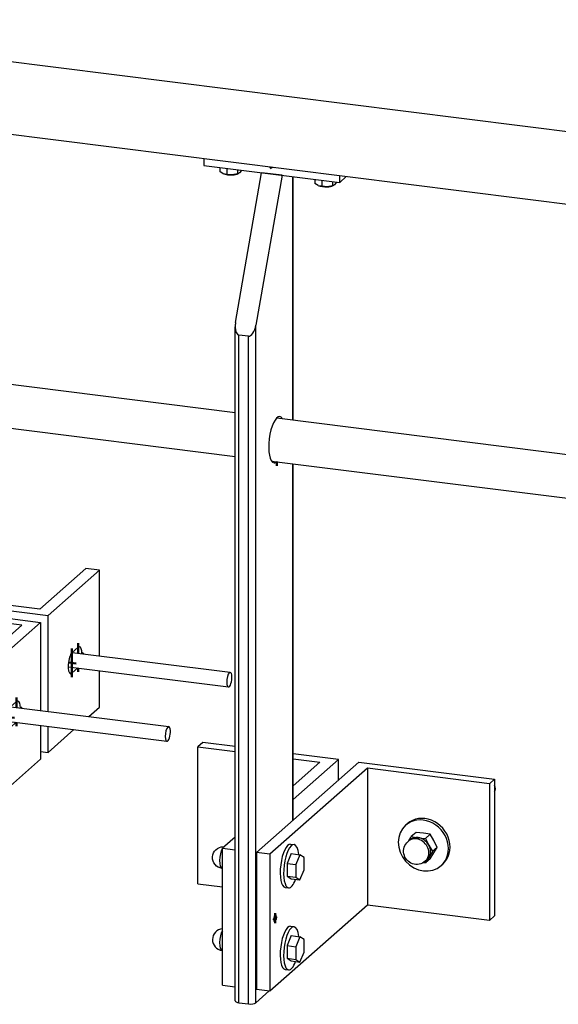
# Model space of a CAD drawing. Header units: millimetres. Extents: x 4464 to 5058, y 2900 to 3320.
# Tile 98 of 110: x 4992 to 5001, y 3230 to 3247. Entities that reach past the tile are written whole.
import ezdxf

# ---------------------------------------------------------------- set-up
doc = ezdxf.new("R2010")
doc.units = ezdxf.units.MM
doc.linetypes.add('STRICHPUNKT2', pattern=[18.5, 10, -4, 0.5, -4])
doc.layers.get('0').update_dxf_attribs({"linetype": 'CONTINUOUS'})
doc.layers.add('LE_ALL', color=7, linetype='CONTINUOUS', lineweight=50)
doc.layers.add('LE_GREEN', color=3, linetype='CONTINUOUS')
doc.layers.add('LE_RED', color=1, linetype='CONTINUOUS')

# ---------------------------------------------------------------- blocks, each defined once
blk = doc.blocks.new('BALUSTER PROFIEL 80X15 R4_01317', base_point=(4989.049, 3244.155))
for p, q in [((4989.027, 3246.959), (4989.027, 3248.68)), ((4989.089, 3246.951), (4989.089, 3248.735)), ((4988.899, 3246.975), (4988.899, 3248.567)), ((4987.695, 3247.507), (4987.488, 3247.153)), ((4987.15, 3243.871), (4987.15, 3245.945)), ((4987.215, 3243.928), (4987.215, 3245.937)), ((4988.899, 3241.42), (4988.899, 3245.725)), ((4989.027, 3241.404), (4989.027, 3245.709)), ((4989.089, 3241.396), (4989.089, 3245.701)), ((4989.096, 3241.395), (4989.096, 3245.7)), ((4987.15, 3241.64), (4987.15, 3242.871)), ((4987.215, 3241.632), (4987.215, 3242.928)), ((4987.15, 3237.514), (4987.15, 3240.885)), ((4987.215, 3237.571), (4987.215, 3240.876)), ((4988.899, 3237.382), (4988.899, 3240.664)), ((4989.027, 3237.366), (4989.027, 3240.648)), ((4989.089, 3237.358), (4989.089, 3240.64)), ((4989.096, 3237.358), (4989.096, 3240.639)), ((4987.15, 3235.045), (4987.15, 3235.157)), ((4987.215, 3235.014), (4987.215, 3235.149)), ((4987.215, 3235.014), (4988.899, 3234.802)), ((4988.899, 3234.802), (4988.899, 3234.936)), ((4989.027, 3234.821), (4989.027, 3234.92)), ((4989.089, 3234.876), (4989.089, 3234.912)), ((4989.096, 3234.887), (4989.096, 3234.912)), ((4989.027, 3234.821), (4989.089, 3234.876))]:
    blk.add_line(p, q)
blk.add_lwpolyline([(4989.096, 3246.95), (4989.089, 3248.735), (4989.027, 3248.68)])
for centre, major_axis, ratio, start_param, end_param in [((4988.174, 3244.274), (0.265, -0.3), 0.881917, 3.141593, 3.497014), ((4988.174, 3244.274), (0.265, -0.3), 0.881917, 6.283185, 9.424778), ((4988.306, 3244.391), (0.265, -0.3), 0.881917, 3.394849, 3.497014), ((4988.174, 3244.274), (0.265, -0.3), 0.881917, 5.927764, 6.283185), ((4988.306, 3244.391), (0.265, -0.3), 0.881917, 5.927764, 6.029929), ((4987.25, 3235.045), (0.1, 0), 0.333333, 3.141593, 4.351022), ((4988.934, 3234.833), (0.1, 0), 0.333333, 4.351022, 5.921818), ((4988.996, 3234.887), (0.1, 0), 0.333333, 5.921818, 6.283185)]:
    blk.add_ellipse(centre, major_axis=major_axis, ratio=ratio, start_param=start_param, end_param=end_param)
at = {"layer": 'LE_RED'}
for start_param, end_param in [(0, 1.932163), (3.141593, 3.765982), (1.932163, 3.141593), (5.336778, 6.283185)]:
    blk.add_ellipse((4989.058, 3244.229), major_axis=(-0.0094, -0.0744), ratio=0.333333, start_param=start_param, end_param=end_param, dxfattribs=at)
blk = doc.blocks.new('_01319', base_point=(4989.093, 3244.225))
at = {"layer": 'LE_ALL', "color": 1, "linetype": 'STRICHPUNKT2'}
for p, q in [((4989.058, 3244.229), (4989.019, 3244.194)), ((4989.093, 3244.225), (4989.046, 3244.231)), ((4989.058, 3244.229), (4989.058, 3244.335)), ((4989.058, 3244.229), (4989.098, 3244.264)), ((4989.058, 3244.229), (4989.058, 3244.123))]:
    blk.add_line(p, q, dxfattribs=at)
blk = doc.blocks.new('_01318')
blk.add_blockref('_01319', (4989.093, 3244.225))
blk = doc.blocks.new('DIN 13-M6_01321', base_point=(4989.051, 3244.167))
for start_param, end_param in [(3.141593, 6.283185), (0, 3.141593)]:
    blk.add_ellipse((4989.058, 3244.229), major_axis=(-0.0078, -0.062), ratio=0.333333, start_param=start_param, end_param=end_param)
at = {"layer": 'LE_RED'}
for start_param, end_param in [(0, 1.932163), (3.141593, 3.765982), (1.932163, 3.141593), (5.336778, 6.283185)]:
    blk.add_ellipse((4989.058, 3244.229), major_axis=(-0.0094, -0.0744), ratio=0.333333, start_param=start_param, end_param=end_param, dxfattribs=at)
blk = doc.blocks.new('DIN 13-M6_01320')
blk.add_blockref('DIN 13-M6_01321', (4989.051, 3244.167))
blk = doc.blocks.new('BALUSTER PROFIEL 80X15 R4_01316')
for name, p in [('BALUSTER PROFIEL 80X15 R4_01317', (4989.049, 3244.155)), ('_01318', (0, 0)), ('DIN 13-M6_01320', (0, 0))]:
    blk.add_blockref(name, p)
blk = doc.blocks.new('Hoeklijn 200x100x10_01324', base_point=(4992.459, 3236.127))
for p, q in [((4992.932, 3236.426), (4992.932, 3237.899)), ((4992.048, 3235.468), (4992.048, 3237.119)), ((4992.565, 3236.574), (4992.459, 3236.48)), ((4992.459, 3236.127), (4992.415, 3236.132)), ((4992.459, 3236.127), (4992.56, 3236.216)), ((4992.932, 3235.542), (4992.932, 3236.169)), ((4992.748, 3235.38), (4992.932, 3235.542)), ((4992.048, 3234.762), (4992.048, 3235.211)), ((4992.048, 3234.762), (4992.493, 3235.155)), ((4991.915, 3234.779), (4992.048, 3234.762))]:
    blk.add_line(p, q)
blk.add_lwpolyline([(4989.096, 3237.491), (4992.048, 3237.119), (4992.932, 3237.899), (4992.698, 3237.928), (4991.902, 3237.227), (4989.096, 3237.58)])
for centre, start_param, end_param in [((4992.459, 3236.303), 3.50296, 6.283185), ((4992.565, 3236.397), 3.141593, 3.50296), ((4992.565, 3236.397), 1.979214, 3.141593), ((4992.459, 3236.303), 6.283185, 6.644552)]:
    blk.add_ellipse(centre, major_axis=(-0.023, -0.186), ratio=0.333333, start_param=start_param, end_param=end_param)
blk = doc.blocks.new('_01326', base_point=(4992.397, 3236.311))
at = {"layer": 'LE_ALL', "color": 1, "linetype": 'STRICHPUNKT2'}
for p, q in [((4992.565, 3236.472), (4992.565, 3236.644)), ((4992.459, 3236.056), (4992.459, 3236.551)), ((4992.639, 3236.463), (4992.658, 3236.479)), ((4992.397, 3236.311), (4992.529, 3236.294)), ((4992.565, 3236.149), (4992.565, 3236.215))]:
    blk.add_line(p, q, dxfattribs=at)
blk = doc.blocks.new('_01325')
blk.add_blockref('_01326', (4992.397, 3236.311))
blk = doc.blocks.new('Hoeklijn 200x100x10_01323')
for name, p in [('Hoeklijn 200x100x10_01324', (4992.459, 3236.127)), ('_01325', (0, 0))]:
    blk.add_blockref(name, p)
blk = doc.blocks.new('Hoeklijn 200x100x10_01328', base_point=(4991.504, 3235.638))
for p, q in [((4987.15, 3237.514), (4987.238, 3237.592)), ((4987.15, 3237.514), (4987.15, 3235.157)), ((4991.593, 3236.954), (4987.15, 3237.514)), ((4987.238, 3237.592), (4991.915, 3237.002)), ((4990.797, 3236.252), (4991.593, 3236.954)), ((4991.915, 3237.002), (4991.031, 3236.223)), ((4991.915, 3237.002), (4991.915, 3235.485)), ((4991.031, 3236.223), (4990.797, 3236.252)), ((4990.797, 3236.252), (4990.797, 3233.895)), ((4991.031, 3236.223), (4991.031, 3233.866)), ((4991.504, 3235.638), (4991.398, 3235.545)), ((4991.398, 3235.191), (4991.499, 3235.28)), ((4990.797, 3234.697), (4987.15, 3235.157)), ((4991.398, 3235.191), (4991.354, 3235.197)), ((4991.915, 3235.228), (4991.915, 3234.645))]:
    blk.add_line(p, q)
blk.add_lwpolyline([(4991.915, 3234.645), (4991.031, 3233.866), (4990.797, 3233.895)])
for centre, major_axis, ratio, start_param, end_param in [((4987.384, 3236.306), (0.0413, -0.0469), 0.881917, 3.141593, 6.283185), ((4987.384, 3236.306), (0.0413, -0.0469), 0.881917, 6.283185, 9.424778), ((4991.504, 3235.461), (-0.023, -0.186), 0.333333, 3.141593, 3.50296), ((4991.504, 3235.461), (-0.023, -0.186), 0.333333, 1.979214, 3.141593), ((4991.398, 3235.368), (-0.023, -0.186), 0.333333, 3.50296, 6.283185), ((4991.398, 3235.368), (-0.023, -0.186), 0.333333, 0, 0.361367)]:
    blk.add_ellipse(centre, major_axis=major_axis, ratio=ratio, start_param=start_param, end_param=end_param)
blk = doc.blocks.new('_01330', base_point=(4991.336, 3235.376))
at = {"layer": 'LE_ALL', "color": 1, "linetype": 'STRICHPUNKT2'}
for p, q in [((4987.384, 3236.306), (4987.296, 3236.317)), ((4987.425, 3236.342), (4987.373, 3236.296)), ((4987.384, 3236.306), (4987.384, 3236.394)), ((4987.384, 3236.306), (4987.471, 3236.295)), ((4987.384, 3236.306), (4987.384, 3236.217)), ((4991.398, 3235.615), (4991.398, 3235.12)), ((4991.504, 3235.709), (4991.504, 3235.536)), ((4991.597, 3235.543), (4991.579, 3235.527)), ((4991.336, 3235.376), (4991.468, 3235.359)), ((4991.504, 3235.279), (4991.504, 3235.214))]:
    blk.add_line(p, q, dxfattribs=at)
blk = doc.blocks.new('_01329')
blk.add_blockref('_01330', (4991.336, 3235.376))
blk = doc.blocks.new('Hoeklijn 200x100x10_01327')
for name, p in [('Hoeklijn 200x100x10_01328', (4991.504, 3235.638)), ('_01329', (0, 0))]:
    blk.add_blockref(name, p)
blk = doc.blocks.new('153.1.100 100 x 5 50 x 47 PM6_01332', base_point=(4989.5, 3249.183))
blk.add_lwpolyline([(4989.5, 3249.183), (4989.5, 3249.097), (4988.616, 3248.318)])
blk = doc.blocks.new('_01334', base_point=(4989.09, 3248.821))
at = {"layer": 'LE_ALL', "color": 1, "linetype": 'STRICHPUNKT2'}
blk.add_line((4989.09, 3248.821), (4989.137, 3248.816), dxfattribs=at)
blk = doc.blocks.new('_01333')
blk.add_blockref('_01334', (4989.09, 3248.821))
blk = doc.blocks.new('153.1.100 100 x 5 50 x 47 PM6_01331')
for name, p in [('153.1.100 100 x 5 50 x 47 PM6_01332', (4989.5, 3249.183)), ('_01333', (0, 0))]:
    blk.add_blockref(name, p)
blk = doc.blocks.new('Carrosseriering (ISO 7093)-M10_01339', base_point=(4988.194, 3236.638))
for p, q in [((4987.72, 3237.22), (4987.698, 3237.201)), ((4988.216, 3236.658), (4988.194, 3236.638))]:
    blk.add_line(p, q)
at = {"layer": 'LE_GREEN'}
for centre, start_param, end_param in [((4987.946, 3236.92), 6.283185, 9.424778), ((4987.968, 3236.939), 6.283185, 9.424778), ((4987.946, 3236.92), 3.141593, 6.283185)]:
    blk.add_ellipse(centre, major_axis=(0.248, -0.281), ratio=0.881917, start_param=start_param, end_param=end_param, dxfattribs=at)
blk = doc.blocks.new('Carrosseriering (ISO 7093)-M10_01338')
blk.add_blockref('Carrosseriering (ISO 7093)-M10_01339', (4988.194, 3236.638))
blk = doc.blocks.new('Zeskant tapbout-M10x50 (DIN 933)_01341', base_point=(4987.759, 3237.052))
for p, q in [((4987.946, 3237.137), (4987.759, 3237.052)), ((4987.946, 3237.137), (4987.89, 3237.088)), ((4988.133, 3237.005), (4987.946, 3237.137)), ((4987.89, 3237.088), (4987.702, 3237.002)), ((4987.759, 3237.052), (4987.702, 3237.002)), ((4987.702, 3237.002), (4987.702, 3236.785)), ((4988.077, 3236.955), (4987.89, 3237.088)), ((4988.133, 3237.005), (4988.077, 3236.955)), ((4988.077, 3236.737), (4988.077, 3236.955)), ((4988.133, 3236.787), (4988.133, 3237.005)), ((4987.702, 3236.785), (4987.89, 3236.652)), ((4988.133, 3236.787), (4988.077, 3236.737)), ((4987.89, 3236.652), (4988.077, 3236.737))]:
    blk.add_line(p, q)
blk = doc.blocks.new('Zeskant tapbout-M10x50 (DIN 933)_01340')
blk.add_blockref('Zeskant tapbout-M10x50 (DIN 933)_01341', (4987.759, 3237.052))
blk = doc.blocks.new('Montage hoeklijn aan baluster_01336')
for name in ['Carrosseriering (ISO 7093)-M10_01338', 'Zeskant tapbout-M10x50 (DIN 933)_01340']:
    blk.add_blockref(name, (0, 0))
blk = doc.blocks.new('Carrosseriering (ISO 7093)-M10_01345', base_point=(4988.194, 3235.224))
for p, q in [((4987.72, 3235.806), (4987.698, 3235.787)), ((4988.216, 3235.244), (4988.194, 3235.224))]:
    blk.add_line(p, q)
at = {"layer": 'LE_GREEN'}
for centre, start_param, end_param in [((4987.968, 3235.525), 6.283185, 9.424778), ((4987.946, 3235.506), 3.141593, 6.283185), ((4987.946, 3235.506), 6.283185, 9.424778)]:
    blk.add_ellipse(centre, major_axis=(0.248, -0.281), ratio=0.881917, start_param=start_param, end_param=end_param, dxfattribs=at)
blk = doc.blocks.new('Carrosseriering (ISO 7093)-M10_01344')
blk.add_blockref('Carrosseriering (ISO 7093)-M10_01345', (4988.194, 3235.224))
blk = doc.blocks.new('Zeskant tapbout-M10x50 (DIN 933)_01347', base_point=(4987.759, 3235.638))
for p, q in [((4987.89, 3235.673), (4987.702, 3235.588)), ((4987.759, 3235.638), (4987.702, 3235.588)), ((4987.702, 3235.588), (4987.702, 3235.37)), ((4987.946, 3235.723), (4987.759, 3235.638)), ((4987.946, 3235.723), (4987.89, 3235.673)), ((4988.077, 3235.541), (4987.89, 3235.673)), ((4988.133, 3235.591), (4987.946, 3235.723)), ((4988.133, 3235.591), (4988.077, 3235.541)), ((4988.133, 3235.373), (4988.133, 3235.591)), ((4988.077, 3235.323), (4988.077, 3235.541)), ((4987.702, 3235.37), (4987.89, 3235.238)), ((4987.89, 3235.238), (4988.077, 3235.323)), ((4988.133, 3235.373), (4988.077, 3235.323))]:
    blk.add_line(p, q)
blk = doc.blocks.new('Zeskant tapbout-M10x50 (DIN 933)_01346')
blk.add_blockref('Zeskant tapbout-M10x50 (DIN 933)_01347', (4987.759, 3235.638))
blk = doc.blocks.new('Montage hoeklijn aan baluster_01342')
for name in ['Carrosseriering (ISO 7093)-M10_01344', 'Zeskant tapbout-M10x50 (DIN 933)_01346']:
    blk.add_blockref(name, (0, 0))
blk = doc.blocks.new('Hoge dopmoer (DIN 1587)-M12_01350', base_point=(4990.797, 3235.273))
blk.add_arc((4990.836, 3235.492), 0.225, 99.8946, -99.8946)
blk.add_ellipse((4990.836, 3235.492), major_axis=(-0.028, -0.223), ratio=0.333333, start_param=4.010499, end_param=6.137013)
blk = doc.blocks.new('Hoge dopmoer (DIN 1587)-M12_01349')
blk.add_blockref('Hoge dopmoer (DIN 1587)-M12_01350', (4990.797, 3235.273))
blk = doc.blocks.new('Draadstang-M12x140_01352', base_point=(4994.094, 3234.953))
for p, q in [((4991.403, 3235.549), (4994.126, 3235.206)), ((4991.332, 3235.301), (4994.094, 3234.953))]:
    blk.add_line(p, q)
for start_param, end_param in [(3.141593, 6.283185), (0, 3.141593)]:
    blk.add_ellipse((4994.11, 3235.08), major_axis=(-0.016, -0.126), ratio=0.333333, start_param=start_param, end_param=end_param)
blk = doc.blocks.new('Draadstang-M12x140_01351')
blk.add_blockref('Draadstang-M12x140_01352', (4994.094, 3234.953))
blk = doc.blocks.new('Montage baluster_01348')
for name in ['Hoge dopmoer (DIN 1587)-M12_01349', 'Draadstang-M12x140_01351']:
    blk.add_blockref(name, (0, 0))
blk = doc.blocks.new('Draadstang-M12x140_01355', base_point=(4995.155, 3235.889))
for p, q in [((4992.464, 3236.485), (4995.187, 3236.142)), ((4992.393, 3236.237), (4995.155, 3235.889))]:
    blk.add_line(p, q)
for start_param, end_param in [(3.141593, 6.283185), (0, 3.141593)]:
    blk.add_ellipse((4995.171, 3236.015), major_axis=(-0.016, -0.126), ratio=0.333333, start_param=start_param, end_param=end_param)
blk = doc.blocks.new('Draadstang-M12x140_01354')
blk.add_blockref('Draadstang-M12x140_01355', (4995.155, 3235.889))
blk = doc.blocks.new('Montage baluster_01353')
blk.add_blockref('Draadstang-M12x140_01354', (0, 0))
blk = doc.blocks.new('Stelschroef (DIN 913 - ISO 4026)-M6x20_01358', base_point=(4989.043, 3244.216))
for p, q in [((4989.049, 3244.246), (4989.074, 3244.243)), ((4989.046, 3244.203), (4989.066, 3244.201))]:
    blk.add_line(p, q)
blk.add_lwpolyline([(4989.043, 3244.216), (4989.051, 3244.187), (4989.066, 3244.201), (4989.074, 3244.243), (4989.066, 3244.271), (4989.051, 3244.258)], close=True)
at = {"layer": 'LE_RED'}
for start_param, end_param in [(0, 1.932163), (3.141593, 3.765982), (1.932163, 3.141593), (5.336778, 6.283185)]:
    blk.add_ellipse((4989.058, 3244.229), major_axis=(-0.0078, -0.062), ratio=0.333333, start_param=start_param, end_param=end_param, dxfattribs=at)
blk = doc.blocks.new('GEWINDE_01360', base_point=(4989.066, 3244.291))
at = {"layer": 'LE_RED'}
for start_param, end_param in [(3.141593, 3.765982), (0.361367, 1.932163), (1.932163, 2.780226), (5.336778, 6.283185)]:
    blk.add_ellipse((4989.058, 3244.229), major_axis=(-0.0078, -0.062), ratio=0.333333, start_param=start_param, end_param=end_param, dxfattribs=at)
blk = doc.blocks.new('GEWINDE_01359')
blk.add_blockref('GEWINDE_01360', (4989.066, 3244.291))
blk = doc.blocks.new('Stelschroef (DIN 913 - ISO 4026)-M6x20_01357')
for name, p in [('Stelschroef (DIN 913 - ISO 4026)-M6x20_01358', (4989.043, 3244.216)), ('GEWINDE_01359', (0, 0))]:
    blk.add_blockref(name, p)
blk = doc.blocks.new('Montage sierregel_01356')
blk.add_blockref('Stelschroef (DIN 913 - ISO 4026)-M6x20_01357', (0, 0))
blk = doc.blocks.new('Zeskant tapbout-M8x16 (DIN 933)_01368', base_point=(4989.207, 3248.823))
for p, q in [((4989.207, 3248.823), (4989.178, 3248.813)), ((4989.251, 3248.846), (4989.207, 3248.823)), ((4989.251, 3248.877), (4989.251, 3248.846))]:
    blk.add_line(p, q)
blk.add_ellipse((4989.075, 3248.855), major_axis=(0.163, 0), ratio=0.333333, start_param=5.398219, end_param=5.624127)
blk = doc.blocks.new('Zeskant tapbout-M8x16 (DIN 933)_01367')
blk.add_blockref('Zeskant tapbout-M8x16 (DIN 933)_01368', (4989.207, 3248.823))
blk = doc.blocks.new('Montage handregel_01366')
blk.add_blockref('Zeskant tapbout-M8x16 (DIN 933)_01367', (0, 0))
blk = doc.blocks.new('Zeskant tapbout-M8x16 (DIN 933)_01371', base_point=(4988.588, 3248.277))
for p, q in [((4988.632, 3248.3), (4988.588, 3248.277)), ((4988.632, 3248.332), (4988.632, 3248.3)), ((4988.588, 3248.277), (4988.56, 3248.267))]:
    blk.add_line(p, q)
blk.add_ellipse((4988.457, 3248.309), major_axis=(0.163, 0), ratio=0.333333, start_param=5.398219, end_param=5.624127)
blk = doc.blocks.new('Zeskant tapbout-M8x16 (DIN 933)_01370')
blk.add_blockref('Zeskant tapbout-M8x16 (DIN 933)_01371', (4988.588, 3248.277))
blk = doc.blocks.new('Montage handregel_01369')
blk.add_blockref('Zeskant tapbout-M8x16 (DIN 933)_01370', (0, 0))
blk = doc.blocks.new('Montage_01335')
for name in ['Montage handregel_01366', 'Montage handregel_01369', 'Montage sierregel_01356', 'Montage hoeklijn aan baluster_01336', 'Montage baluster_01353', 'Montage hoeklijn aan baluster_01342', 'Montage baluster_01348']:
    blk.add_blockref(name, (0, 0))
blk = doc.blocks.new('Tussen baluster (doorgaande sierregel)_01315')
for name in ['153.1.100 100 x 5 50 x 47 PM6_01331', 'Montage_01335', 'BALUSTER PROFIEL 80X15 R4_01316', 'Hoeklijn 200x100x10_01323', 'Hoeklijn 200x100x10_01327']:
    blk.add_blockref(name, (0, 0))
blk = doc.blocks.new('BALUSTER PROFIEL 80X15 R4_01422', base_point=(4996.041, 3240.546))
for p, q in [((4995.277, 3242.166), (4995.728, 3244.749)), ((4996.079, 3244.705), (4995.728, 3244.749)), ((4996.079, 3244.705), (4995.628, 3242.122)), ((4996.265, 3240.492), (4996.265, 3244.682)), ((4996.271, 3240.491), (4996.271, 3244.681)), ((4995.271, 3230.481), (4995.271, 3242.094)), ((4995.628, 3230.448), (4995.628, 3242.122)), ((4995.499, 3241.931), (4995.336, 3241.952)), ((4995.336, 3230.449), (4995.336, 3241.952)), ((4995.499, 3230.429), (4995.499, 3241.931)), ((4996.265, 3233.59), (4996.265, 3239.736)), ((4996.271, 3233.596), (4996.271, 3239.735)), ((4995.628, 3230.448), (4995.859, 3230.652)), ((4995.336, 3230.449), (4995.499, 3230.429))]:
    blk.add_line(p, q)
for centre, major_axis, ratio, start_param, end_param in [((4995.371, 3242.154), (-0.038, -0.202), 0.457637, 4.739885, 5.101252), ((4995.371, 3242.154), (-0.038, -0.202), 0.457637, 5.101252, 6.310682), ((4995.535, 3242.134), (-0.038, -0.202), 0.457637, 0.027496, 1.598293), ((4995.991, 3240.149), (-0.05, -0.397), 0.333333, 3.141593, 6.283185), ((4995.991, 3240.149), (-0.05, -0.397), 0.333333, 2.786171, 3.141593), ((4995.991, 3240.149), (-0.05, -0.397), 0.333333, 0, 0.355421), ((4995.371, 3230.481), (0.1, 0), 0.333333, 3.141593, 4.351022), ((4995.535, 3230.46), (0.1, 0), 0.333333, 4.351022, 5.921818)]:
    blk.add_ellipse(centre, major_axis=major_axis, ratio=ratio, start_param=start_param, end_param=end_param)
blk = doc.blocks.new('_01424', base_point=(4995.991, 3239.771))
at = {"layer": 'LE_ALL', "color": 1, "linetype": 'STRICHPUNKT2'}
blk.add_line((4995.991, 3239.771), (4995.991, 3239.701), dxfattribs=at)
blk = doc.blocks.new('_01423')
blk.add_blockref('_01424', (4995.991, 3239.771))
blk = doc.blocks.new('BALUSTER PROFIEL 80X15 R4_01421')
for name, p in [('BALUSTER PROFIEL 80X15 R4_01422', (4996.041, 3240.546)), ('_01423', (0, 0))]:
    blk.add_blockref(name, p)
blk = doc.blocks.new('Hoeklijn 200x100x10_01427', base_point=(4996.271, 3233.95))
for p, q in [((4994.715, 3234.935), (4994.627, 3234.857)), ((4995.271, 3234.865), (4994.715, 3234.935)), ((4994.627, 3234.857), (4995.271, 3234.776)), ((4994.627, 3232.5), (4994.627, 3234.857)), ((4997.054, 3234.64), (4996.271, 3234.739)), ((4996.271, 3234.65), (4996.732, 3234.592)), ((4996.271, 3233.95), (4997.054, 3234.64)), ((4996.732, 3234.592), (4996.271, 3234.185)), ((4997.054, 3234.287), (4997.054, 3234.64)), ((4995.271, 3233.303), (4995.052, 3233.111)), ((4995.052, 3233.111), (4995.271, 3233.083)), ((4995.052, 3230.753), (4995.052, 3233.111)), ((4994.627, 3232.5), (4995.052, 3232.446)), ((4995.052, 3230.753), (4995.271, 3230.726))]:
    blk.add_line(p, q)
blk = doc.blocks.new('Hoeklijn 200x100x10_01426')
blk.add_blockref('Hoeklijn 200x100x10_01427', (4996.271, 3233.95))
blk = doc.blocks.new('Hoeklijn 200x100x10_01429', base_point=(4995.951, 3231.845))
for p, q in [((4995.637, 3233.037), (4997.405, 3234.596)), ((4997.405, 3234.596), (4999.743, 3234.301)), ((4997.55, 3234.488), (4995.871, 3233.007)), ((4997.55, 3234.488), (4997.55, 3232.131)), ((4999.655, 3234.223), (4997.55, 3234.488)), ((4999.743, 3234.301), (4999.655, 3234.223)), ((4999.655, 3234.223), (4999.655, 3231.866)), ((4995.871, 3233.007), (4995.871, 3230.65)), ((4997.55, 3232.131), (4995.871, 3230.65)), ((4999.655, 3231.866), (4997.55, 3232.131)), ((4995.871, 3230.65), (4995.637, 3230.68))]:
    blk.add_line(p, q)
for points in [[(4999.743, 3234.301), (4999.743, 3231.944), (4999.655, 3231.866)], [(4995.871, 3233.007), (4995.637, 3233.037), (4995.637, 3230.68)]]:
    blk.add_lwpolyline(points)
for start_param, end_param in [(3.141593, 6.283185), (0, 3.141593)]:
    blk.add_ellipse((4995.959, 3231.907), major_axis=(-0.0078, -0.062), ratio=0.333333, start_param=start_param, end_param=end_param)
blk = doc.blocks.new('_01431', base_point=(4995.939, 3231.909))
at = {"layer": 'LE_ALL', "color": 1, "linetype": 'STRICHPUNKT2'}
for p, q in [((4995.959, 3231.907), (4995.926, 3231.878)), ((4995.939, 3231.909), (4995.988, 3231.903)), ((4995.959, 3231.907), (4995.959, 3231.995)), ((4995.959, 3231.907), (4995.992, 3231.936)), ((4995.959, 3231.907), (4995.959, 3231.818))]:
    blk.add_line(p, q, dxfattribs=at)
blk = doc.blocks.new('_01430')
blk.add_blockref('_01431', (4995.939, 3231.909))
blk = doc.blocks.new('Hoeklijn 200x100x10_01428')
for name, p in [('Hoeklijn 200x100x10_01429', (4995.951, 3231.845)), ('_01430', (0, 0))]:
    blk.add_blockref(name, p)
blk = doc.blocks.new('153.1.100 100 x 5 50 x 47 PM6_01433', base_point=(4997.073, 3244.58))
for p, q in [((4995.862, 3244.848), (4995.945, 3244.837)), ((4997.073, 3244.58), (4997.073, 3244.695)), ((4997.187, 3244.681), (4997.073, 3244.58))]:
    blk.add_line(p, q)
blk.add_lwpolyline([(4994.734, 3244.99), (4994.734, 3244.874), (4997.073, 3244.58)])
blk = doc.blocks.new('_01435', base_point=(4995.901, 3244.843))
at = {"layer": 'LE_ALL', "color": 1, "linetype": 'STRICHPUNKT2'}
blk.add_line((4995.901, 3244.843), (4995.874, 3244.819), dxfattribs=at)
blk = doc.blocks.new('_01434')
blk.add_blockref('_01435', (4995.901, 3244.843))
blk = doc.blocks.new('153.1.100 100 x 5 50 x 47 PM6_01432')
for name, p in [('153.1.100 100 x 5 50 x 47 PM6_01433', (4997.073, 3244.58)), ('_01434', (0, 0))]:
    blk.add_blockref(name, p)
blk = doc.blocks.new('Carrosseriering (ISO 7093)-M10_01439', base_point=(4996.286, 3233.174))
for p, q in [((4996.227, 3233.181), (4996.286, 3233.174)), ((4996.133, 3232.437), (4996.192, 3232.429))]:
    blk.add_line(p, q)
at = {"layer": 'LE_GREEN'}
for centre, start_param, end_param in [((4996.18, 3232.809), 3.141593, 6.283185), ((4996.239, 3232.801), 3.141593, 6.283185), ((4996.239, 3232.801), 2.184704, 3.141593), ((4996.239, 3232.801), 0, 0.956889)]:
    blk.add_ellipse(centre, major_axis=(-0.047, -0.372), ratio=0.333333, start_param=start_param, end_param=end_param, dxfattribs=at)
blk = doc.blocks.new('Carrosseriering (ISO 7093)-M10_01438')
blk.add_blockref('Carrosseriering (ISO 7093)-M10_01439', (4996.286, 3233.174))
blk = doc.blocks.new('Hoge dopmoer (DIN 1587)-M10_01441', base_point=(4995.046, 3232.763))
blk.add_lwpolyline([(4995.046, 3232.763, -0.939221), (4995.069, 3233.136, -0.015668), (4995.081, 3233.136)], format="xyb")
blk.add_ellipse((4995.069, 3232.949), major_axis=(-0.023, -0.186), ratio=0.333333, start_param=3.762957, end_param=6.283185)
blk = doc.blocks.new('Hoge dopmoer (DIN 1587)-M10_01440')
blk.add_blockref('Hoge dopmoer (DIN 1587)-M10_01441', (4995.046, 3232.763))
blk = doc.blocks.new('Zeskant tapbout-M10x50 (DIN 933)_01443', base_point=(4996.168, 3232.848))
for p, q in [((4996.239, 3233.019), (4996.388, 3233)), ((4996.388, 3233), (4996.318, 3232.829)), ((4996.168, 3232.848), (4996.318, 3232.829)), ((4996.168, 3232.63), (4996.239, 3232.584)), ((4996.239, 3232.584), (4996.388, 3232.565))]:
    blk.add_line(p, q)
for points in [[(4996.239, 3233.019), (4996.168, 3232.848), (4996.168, 3232.63), (4996.318, 3232.611)], [(4996.388, 3232.565), (4996.459, 3232.736), (4996.459, 3232.954), (4996.388, 3233)], [(4996.318, 3232.829), (4996.318, 3232.611), (4996.388, 3232.565)]]:
    blk.add_lwpolyline(points)
blk = doc.blocks.new('Zeskant tapbout-M10x50 (DIN 933)_01442')
blk.add_blockref('Zeskant tapbout-M10x50 (DIN 933)_01443', (4996.168, 3232.848))
blk = doc.blocks.new('Montage hoeklijn aan baluster_01437')
for name in ['Hoge dopmoer (DIN 1587)-M10_01440', 'Carrosseriering (ISO 7093)-M10_01438', 'Zeskant tapbout-M10x50 (DIN 933)_01442']:
    blk.add_blockref(name, (0, 0))
blk = doc.blocks.new('Carrosseriering (ISO 7093)-M10_01446', base_point=(4996.286, 3231.759))
for p, q in [((4996.227, 3231.767), (4996.286, 3231.759)), ((4996.133, 3231.023), (4996.192, 3231.015))]:
    blk.add_line(p, q)
at = {"layer": 'LE_GREEN'}
for centre, start_param, end_param in [((4996.18, 3231.395), 3.141593, 6.283185), ((4996.239, 3231.387), 3.141593, 6.283185), ((4996.239, 3231.387), 2.184704, 3.141593), ((4996.239, 3231.387), 0, 0.956889)]:
    blk.add_ellipse(centre, major_axis=(-0.047, -0.372), ratio=0.333333, start_param=start_param, end_param=end_param, dxfattribs=at)
blk = doc.blocks.new('Carrosseriering (ISO 7093)-M10_01445')
blk.add_blockref('Carrosseriering (ISO 7093)-M10_01446', (4996.286, 3231.759))
blk = doc.blocks.new('Hoge dopmoer (DIN 1587)-M10_01448', base_point=(4995.046, 3231.349))
blk.add_arc((4995.069, 3231.535), 0.188, 95.2148, -97.1808)
blk.add_ellipse((4995.069, 3231.535), major_axis=(-0.023, -0.186), ratio=0.333333, start_param=3.762957, end_param=6.283185)
blk = doc.blocks.new('Hoge dopmoer (DIN 1587)-M10_01447')
blk.add_blockref('Hoge dopmoer (DIN 1587)-M10_01448', (4995.046, 3231.349))
blk = doc.blocks.new('Zeskant tapbout-M10x50 (DIN 933)_01450', base_point=(4996.168, 3231.434))
for p, q in [((4996.239, 3231.605), (4996.388, 3231.586)), ((4996.388, 3231.586), (4996.318, 3231.415)), ((4996.168, 3231.434), (4996.318, 3231.415)), ((4996.168, 3231.216), (4996.239, 3231.17)), ((4996.239, 3231.17), (4996.388, 3231.151))]:
    blk.add_line(p, q)
for points in [[(4996.239, 3231.605), (4996.168, 3231.434), (4996.168, 3231.216), (4996.318, 3231.197)], [(4996.388, 3231.151), (4996.459, 3231.322), (4996.459, 3231.54), (4996.388, 3231.586)], [(4996.318, 3231.415), (4996.318, 3231.197), (4996.388, 3231.151)]]:
    blk.add_lwpolyline(points)
blk = doc.blocks.new('Zeskant tapbout-M10x50 (DIN 933)_01449')
blk.add_blockref('Zeskant tapbout-M10x50 (DIN 933)_01450', (4996.168, 3231.434))
blk = doc.blocks.new('Montage hoeklijn aan baluster_01444')
for name in ['Hoge dopmoer (DIN 1587)-M10_01447', 'Carrosseriering (ISO 7093)-M10_01445', 'Zeskant tapbout-M10x50 (DIN 933)_01449']:
    blk.add_blockref(name, (0, 0))
blk = doc.blocks.new('Carrosseriering M12 (ISO 7093 _ DIN 9021)_01454', base_point=(4998.85, 3232.838))
for p, q in [((4998.209, 3233.506), (4998.238, 3233.532)), ((4998.821, 3232.812), (4998.85, 3232.838))]:
    blk.add_line(p, q)
for centre, start_param, end_param in [((4998.515, 3233.159), 0, 3.141593), ((4998.544, 3233.185), 0, 3.141593), ((4998.515, 3233.159), 3.141593, 6.283185)]:
    blk.add_ellipse(centre, major_axis=(0.306, -0.347), ratio=0.881917, start_param=start_param, end_param=end_param)
blk = doc.blocks.new('Carrosseriering M12 (ISO 7093 _ DIN 9021)_01453')
blk.add_blockref('Carrosseriering M12 (ISO 7093 _ DIN 9021)_01454', (4998.85, 3232.838))
blk = doc.blocks.new('Hoge dopmoer (DIN 1587)-M12_01456', base_point=(4998.549, 3232.889))
for p, q in [((4998.39, 3233.384), (4998.308, 3233.311)), ((4998.515, 3233.371), (4998.39, 3233.384)), ((4998.633, 3233.353), (4998.515, 3233.371)), ((4998.278, 3233.25), (4998.251, 3233.226)), ((4998.258, 3233.233), (4998.308, 3233.311)), ((4998.308, 3233.311), (4998.427, 3233.293)), ((4998.427, 3233.293), (4998.551, 3233.281)), ((4998.673, 3233.053), (4998.609, 3232.952)), ((4998.633, 3232.929), (4998.697, 3233.03)), ((4998.755, 3233.125), (4998.673, 3233.053)), ((4998.697, 3233.03), (4998.755, 3233.125)), ((4998.551, 3232.857), (4998.508, 3232.86)), ((4998.609, 3232.952), (4998.551, 3232.857)), ((4998.633, 3232.929), (4998.551, 3232.857))]:
    blk.add_line(p, q)
blk.add_lwpolyline([(4998.575, 3232.912), (4998.549, 3232.889, -1), (4998.251, 3233.226)], format="xyb")
blk.add_lwpolyline([(4998.755, 3233.125), (4998.697, 3233.242), (4998.633, 3233.353), (4998.551, 3233.281), (4998.609, 3233.164), (4998.673, 3233.053)])
for centre, start_param, end_param in [((4998.4, 3233.058), 0, 3.141593), ((4998.427, 3233.081), 2.356194, 3.141593), ((4998.427, 3233.081), 1.308997, 2.356194), ((4998.427, 3233.081), 0.261799, 1.308997), ((4998.427, 3233.081), 0, 0.261799)]:
    blk.add_ellipse(centre, major_axis=(0.149, -0.169), ratio=0.881917, start_param=start_param, end_param=end_param)
blk = doc.blocks.new('Hoge dopmoer (DIN 1587)-M12_01455')
blk.add_blockref('Hoge dopmoer (DIN 1587)-M12_01456', (4998.549, 3232.889))
blk = doc.blocks.new('Draadstang-M12x140_01458', base_point=(4999.743, 3234.08))
blk.add_ellipse((4999.637, 3234.149), major_axis=(0.0843, -0.0956), ratio=0.881917, start_param=0.306148, end_param=1.264648)
blk = doc.blocks.new('Draadstang-M12x140_01457')
blk.add_blockref('Draadstang-M12x140_01458', (4999.743, 3234.08))
blk = doc.blocks.new('Montage baluster_01451')
for name in ['Draadstang-M12x140_01457', 'Carrosseriering M12 (ISO 7093 _ DIN 9021)_01453', 'Hoge dopmoer (DIN 1587)-M12_01455']:
    blk.add_blockref(name, (0, 0))
blk = doc.blocks.new('Zeskant tapbout-M8x16 (DIN 933)_01468', base_point=(4995.381, 3244.789))
for p, q in [((4995.01, 3244.84), (4995.01, 3244.769)), ((4995.067, 3244.732), (4995.01, 3244.769)), ((4995.129, 3244.825), (4995.129, 3244.72)), ((4995.314, 3244.801), (4995.314, 3244.73)), ((4995.129, 3244.72), (4995.07, 3244.731)), ((4995.222, 3244.712), (4995.129, 3244.72))]:
    blk.add_line(p, q)
blk.add_lwpolyline([(4995.381, 3244.789), (4995.348, 3244.746), (4995.33, 3244.734), (4995.314, 3244.73), (4995.222, 3244.712)])
for start_param, end_param in [(4.874621, 5.624127), (3.827423, 4.874621)]:
    blk.add_ellipse((4995.196, 3244.765), major_axis=(0.163, 0), ratio=0.333333, start_param=start_param, end_param=end_param)
blk = doc.blocks.new('Zeskant tapbout-M8x16 (DIN 933)_01467')
blk.add_blockref('Zeskant tapbout-M8x16 (DIN 933)_01468', (4995.381, 3244.789))
blk = doc.blocks.new('Montage handregel_01466')
blk.add_blockref('Zeskant tapbout-M8x16 (DIN 933)_01467', (0, 0))
blk = doc.blocks.new('Zeskant tapbout-M8x16 (DIN 933)_01471', base_point=(4997.018, 3244.583))
for p, q in [((4996.647, 3244.633), (4996.647, 3244.562)), ((4996.704, 3244.526), (4996.647, 3244.562)), ((4996.766, 3244.618), (4996.766, 3244.514)), ((4996.951, 3244.595), (4996.951, 3244.524)), ((4996.766, 3244.514), (4996.707, 3244.524)), ((4996.859, 3244.505), (4996.766, 3244.514))]:
    blk.add_line(p, q)
blk.add_lwpolyline([(4997.018, 3244.583), (4996.984, 3244.54), (4996.967, 3244.528), (4996.951, 3244.524), (4996.859, 3244.505)])
for start_param, end_param in [(3.827423, 4.874621), (4.874621, 5.624127)]:
    blk.add_ellipse((4996.832, 3244.559), major_axis=(0.163, 0), ratio=0.333333, start_param=start_param, end_param=end_param)
blk = doc.blocks.new('Zeskant tapbout-M8x16 (DIN 933)_01470')
blk.add_blockref('Zeskant tapbout-M8x16 (DIN 933)_01471', (4997.018, 3244.583))
blk = doc.blocks.new('Montage handregel_01469')
blk.add_blockref('Zeskant tapbout-M8x16 (DIN 933)_01470', (0, 0))
blk = doc.blocks.new('Montage_01436')
for name in ['Montage handregel_01466', 'Montage handregel_01469', 'Montage baluster_01451', 'Montage hoeklijn aan baluster_01437', 'Montage hoeklijn aan baluster_01444']:
    blk.add_blockref(name, (0, 0))
blk = doc.blocks.new('Tussen baluster (doorgaande sierregel)_01420')
for name in ['153.1.100 100 x 5 50 x 47 PM6_01432', 'Montage_01436', 'BALUSTER PROFIEL 80X15 R4_01421', 'Hoeklijn 200x100x10_01426', 'Hoeklijn 200x100x10_01428']:
    blk.add_blockref(name, (0, 0))
blk = doc.blocks.new('HANDREGEL PROFIEL 50X47_02220', base_point=(4986.068, 3247.332))
for p, q in [((5034.21, 3241.267), (4986.068, 3247.332)), ((5034.019, 3240.04), (4985.372, 3246.169))]:
    blk.add_line(p, q)
blk = doc.blocks.new('HANDREGEL PROFIEL 50X47_02219')
blk.add_blockref('HANDREGEL PROFIEL 50X47_02220', (4986.068, 3247.332))
blk = doc.blocks.new('Handregel_02204')
blk.add_blockref('HANDREGEL PROFIEL 50X47_02219', (0, 0))
blk = doc.blocks.new('Precisie buis 30x3_02396', base_point=(4985.229, 3241.882))
for p, q in [((4985.229, 3241.882), (4995.271, 3240.617)), ((4984.887, 3241.17), (4995.271, 3239.861)), ((4995.991, 3240.527), (5031.986, 3235.992)), ((4995.898, 3239.782), (5031.986, 3235.236))]:
    blk.add_line(p, q)
blk = doc.blocks.new('Precisie buis 30x3_02395')
blk.add_blockref('Precisie buis 30x3_02396', (4985.229, 3241.882))
blk = doc.blocks.new('Sierregel_02394')
blk.add_blockref('Precisie buis 30x3_02395', (0, 0))
blk = doc.blocks.new('Sierregels_02235')
blk.add_blockref('Sierregel_02394', (0, 0))
blk = doc.blocks.new('_A3D0205_00030')
for name in ['Handregel_02204', 'Sierregels_02235', 'Tussen baluster (doorgaande sierregel)_01315', 'Tussen baluster (doorgaande sierregel)_01420']:
    blk.add_blockref(name, (0, 0))
blk = doc.blocks.new('_ANS0205_00029')
blk.add_blockref('_A3D0205_00030', (0, 0))

msp = doc.modelspace()

# ---------------------------------------------------------------- block references
msp.add_blockref('_ANS0205_00029', (0, 0))

doc.saveas('drawing.dxf')
